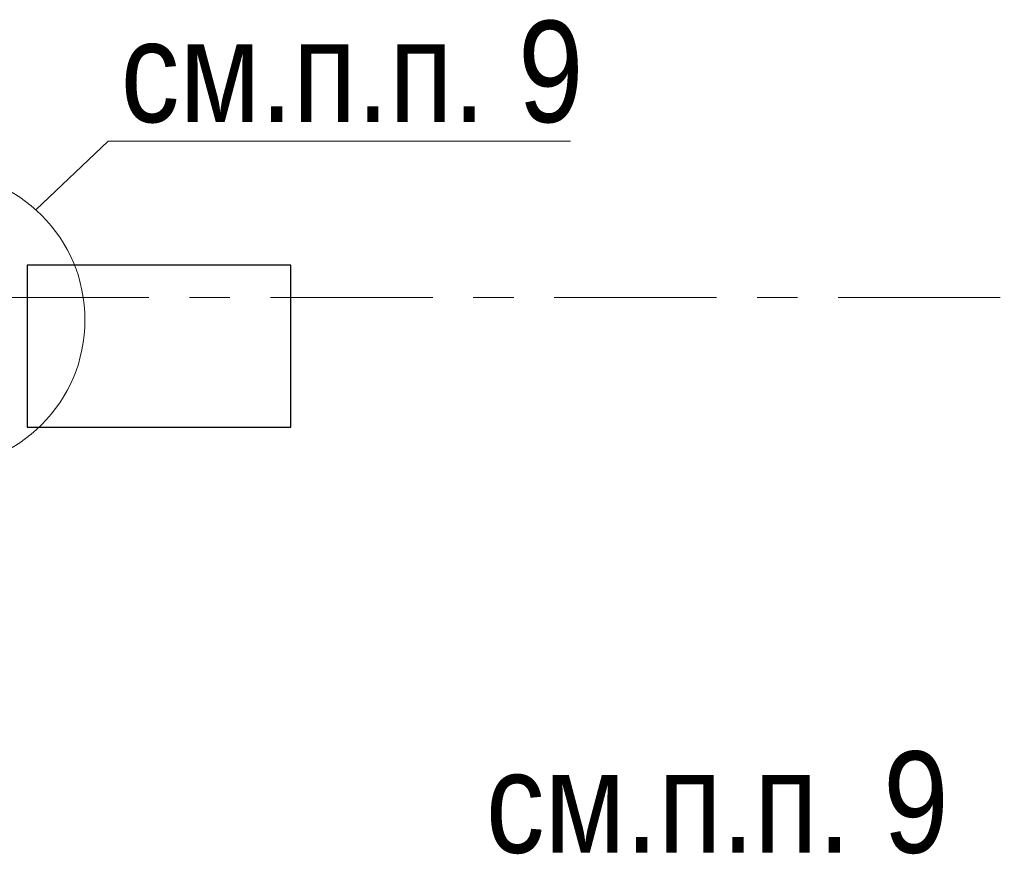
# Model space of a CAD drawing. Header units: metres. Extents: x -38 to 90, y -15 to 21.
# Tile 70 of 127: x 52.05 to 54.48, y 11.42 to 13.49. Entities that reach past the tile are written whole.
import ezdxf

# ---------------------------------------------------------------- set-up
doc = ezdxf.new("R2010")
doc.units = ezdxf.units.M
doc.linetypes.add('______11', pattern=[0.5, 0.4, -0.05, 0, -0.05])
doc.linetypes.add('______5', pattern=[1.1, 0.8, -0.1, 0.1, -0.1])
for name, color, linetype, lineweight in [('XR$2$Осевая линия (1)', 7, '______5', 13), ('XR$3$Общий слой (1)_1', 7, 'Continuous', 13), ('XR$3$Перекрытие (1)', 7, 'Continuous', 35), ('XR$3$Фундамент (1)_1', 7, 'Continuous', 35)]:
    doc.layers.add(name, color=color, linetype=linetype, lineweight=lineweight)
doc.styles.add('ARIAL', font='arial.ttf')

msp = doc.modelspace()

# ---------------------------------------------------------------- linework, layer by layer
at = {"layer": 'XR$2$Осевая линия (1)', "color": 253, "linetype": '______11', "lineweight": 13, "true_color": 0xa0a0a0, "transparency": 33554687}
msp.add_line((-2.63, 12.8), (62.6, 12.8), dxfattribs=at)
at = {"layer": 'XR$3$Общий слой (1)_1', "color": 7, "linetype": 'Continuous', "lineweight": 13, "transparency": 33554687}
msp.add_lwpolyline([(52.0908, 13.0168), (52.2695, 13.1861), (53.4095, 13.1861)], dxfattribs=at)
msp.add_circle((51.8472, 12.7448), 0.3652, dxfattribs=at)
at = {"layer": 'XR$3$Перекрытие (1)', "color": 7, "linetype": 'Continuous', "lineweight": 25, "transparency": 33554687}
for p, q in [((52.07, 12.8802), (52.07, 12.4802)), ((52.72, 12.8802), (52.07, 12.8802)), ((52.72, 12.4802), (52.72, 12.8802)), ((52.07, 12.4802), (52.72, 12.4802))]:
    msp.add_line(p, q, dxfattribs=at)

# ---------------------------------------------------------------- texts
at = {"layer": 'XR$3$Фундамент (1)_1', "color": 7, "linetype": 'Continuous', "lineweight": 13, "transparency": 33554687, "char_height": 0.25, "width": 1.482417, "attachment_point": 4, "style": 'ARIAL'}
for insert in [(52.3005, 13.3561), (53.2011, 11.5537)]:
    msp.add_mtext('\\W0.83;см.п.п. 9', dxfattribs=dict(at, insert=insert))

doc.saveas('drawing.dxf')
